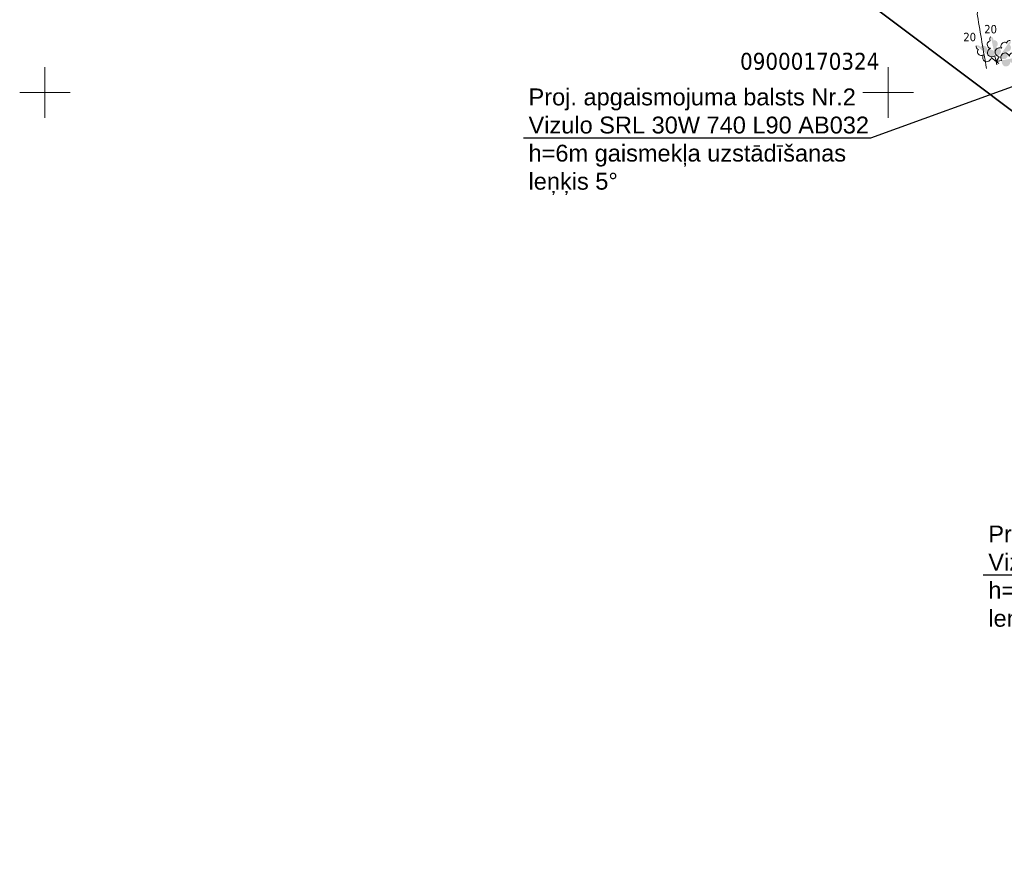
# Model space of a CAD drawing. Header units: metres. Extents: x 479801 to 960259, y 275948 to 557431.
# Tile 16 of 48: x 483298 to 483357, y 276105 to 276154. Entities that reach past the tile are written whole.
import ezdxf

# ---------------------------------------------------------------- set-up
doc = ezdxf.new("R2010")
doc.units = ezdxf.units.M
doc.linetypes.add('ADTI_0', pattern=[2, 1, 1])
for name, color, linetype, lineweight in [('APGR_SARK_####_####_#', 1, 'ADTI_0', 35), ('GEOD_ELEM_####_####_#', 7, 'ADTI_0', 35), ('rob', 7, 'Continuous', 0), ('ROBZ_PROJ_####_TKST_#', 5, 'Continuous', 9), ('TERT_ELEM_####_####_#', 3, 'ADTI_0', 9), ('vadi', 1, 'Continuous', 0)]:
    doc.layers.add(name, color=color, linetype=linetype, lineweight=lineweight)
doc.layers.add('HIDG_PLIN_####_####_#', color=7, linetype='ADTI_0', lineweight=9, true_color=0x0000f0)
doc.layers.add('TERT_DIAM_####_TKST_#', color=7, linetype='ADTI_0', lineweight=9, true_color=0x00e100)
doc.styles.get("Standard").update_dxf_attribs({"font": 'wromlats.shx'})
doc.styles.add('Tahoma_05_LB', font='tahoma.ttf', dxfattribs={"height": 0.5})
doc.styles.add('Tahoma_1_LB', font='tahoma.ttf', dxfattribs={"height": 1})
doc.dimstyles.new('ISO-25', dxfattribs={"dimtxt": 2.5, "dimasz": 2.5, "dimexe": 1.25, "dimexo": 0.625, "dimtad": 1, "dimtxsty": 'Standard', "dimcen": 2.5, "dimadec": 0, "dimazin": 0, "dimtfac": 1, "dimtmove": 0, "dimatfit": 3, "dimfxl": 1, "dimarcsym": 0})

# ---------------------------------------------------------------- blocks, each defined once
blk = doc.blocks.new('LAPUKO')
at = {"layer": 'TERT_ELEM_####_####_#', "linetype": 'Continuous', "lineweight": 9, "true_color": 0x00e100}
h = blk.add_hatch(color=92, dxfattribs=at)
edge = h.paths.add_edge_path()
edge.add_line((0, 1.5), (0, 0.347))
edge.add_ellipse((0.09, 0.593), major_axis=(-0.307, 0.095), ratio=0.814445, start_angle=87.72962, end_angle=270)
edge.add_ellipse((0.128, 1.055), major_axis=(0.039, -0.212), ratio=0.861323, start_angle=0, end_angle=180)
edge.add_line((0.09, 1.268), (0.089, 1.269))
edge.add_ellipse((0, 1.35), major_axis=(0, -0.15), ratio=0.707107, start_angle=57.04945, end_angle=179.78359)
at = {"layer": 'TERT_ELEM_####_####_#', "color": 92, "linetype": 'Continuous', "lineweight": 9, "true_color": 0x00e100}
for p, q in [((0, 0.347), (0, 0)), ((0, 0), (0.2, 0))]:
    blk.add_line(p, q, dxfattribs=at)
at = {"layer": 'TERT_ELEM_####_####_#', "color": 92, "linetype": 'Continuous', "lineweight": 9, "true_color": 0x00e100, "extrusion": (0, 0, -1)}
for centre, major_axis, ratio, start_param, end_param in [((-0.128, 1.055), (-0.039, -0.212), 0.861323, 0, 3.141593), ((0, 1.35), (0, -0.15), 0.707107, 0.995701, 3.137816)]:
    blk.add_ellipse(centre, major_axis=major_axis, ratio=ratio, start_param=start_param, end_param=end_param, dxfattribs=at)
at = {"layer": 'TERT_ELEM_####_####_#', "color": 92, "linetype": 'Continuous', "lineweight": 9, "true_color": 0x00e100}
blk.add_ellipse((-0.09, 0.593), major_axis=(0.307, 0.095), ratio=0.814445, start_param=1.570796, end_param=4.752015, dxfattribs=at)
blk = doc.blocks.new('KRUSTS')
at = {"layer": 'GEOD_ELEM_####_####_#', "color": 7, "linetype": 'Continuous', "lineweight": 9}
for p, q in [((0, 1.5), (0, 0)), ((-1.5, 0), (0, 0)), ((0, 0), (0, -1.5)), ((0, 0), (1.5, 0))]:
    blk.add_line(p, q, dxfattribs=at)

msp = doc.modelspace()

# ---------------------------------------------------------------- linework, layer by layer
at = {"layer": 'APGR_SARK_####_####_#'}
msp.add_lwpolyline([(483309.66739, 276174.31501), (483311.85206, 276183.11445), (483369.70939, 276139.60912), (483381.08438, 276130.59084), (483405.39463, 276103.04907), (483489.58986, 275965.66643), (483488.64648, 275958.34382)], dxfattribs=at)
at = {"layer": 'HIDG_PLIN_####_####_#'}
msp.add_open_spline([(483357.11683, 276157.7766), (483356.79665, 276157.21729), (483356.47647, 276156.65797), (483356.15629, 276156.09866), (483356.11836, 276156.03241), (483356.07626, 276155.9685), (483356.03024, 276155.90746), (483355.98222, 276155.84376), (483355.93226, 276155.78178), (483355.88261, 276155.71948), (483355.782, 276155.59323), (483355.67752, 276155.47061), (483355.57606, 276155.34449), (483355.4813, 276155.2267), (483355.4039, 276155.1045), (483355.34369, 276154.95636), (483355.28756, 276154.81827), (483355.26885, 276154.67633), (483355.29252, 276154.53776), (483355.47015, 276153.49822), (483355.64778, 276152.45868), (483355.82541, 276151.41914)], degree=3, knots=[0, 0, 0, 0, 0.27924612, 0.27924612, 0.27924612, 0.31232172, 0.31232172, 0.31232172, 0.34684497, 0.34684497, 0.34684497, 0.41679894, 0.41679894, 0.41679894, 0.48213567, 0.48213567, 0.48213567, 0.54304491, 0.54304491, 0.54304491, 1, 1, 1, 1], dxfattribs=at)

# ---------------------------------------------------------------- block references
at = {"layer": 'GEOD_ELEM_####_####_#', "color": 7, "linetype": 'Continuous', "lineweight": 9, "ltscale": 0.7, "true_color": 0xffffff}
for p in [(483300, 276150), (483350, 276150)]:
    msp.add_blockref('KRUSTS', p, dxfattribs=at)
at = {"layer": 'TERT_ELEM_####_####_#', "color": 92, "linetype": 'Continuous', "lineweight": 9, "ltscale": 0.7, "true_color": 0x00e100}
for rotation in [51.35534941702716, 11.58541321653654, 325.9165921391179, 281.1448389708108]:
    msp.add_blockref('LAPUKO', (483356.3943, 276151.82861), dxfattribs=dict(at, rotation=rotation))

# ---------------------------------------------------------------- texts
at = {"layer": 'rob', "color": 230, "linetype": 'Continuous', "char_height": 1, "width": 87.3168193, "attachment_point": 4}
for s, insert in [('{\\fArial|b0|i0|c0|p39;Proj. apgaismojuma balsts Nr.2\\PVizulo SRL 30W 740 L90 AB032\\Ph=6m gaismekļa uzstādīšanas\\Pleņķis 5%%D}', (483328.67193, 276147.07582)), ('{\\fArial|b0|i0|c0|p39;Proj. apgaismojuma balsts Nr.3\\PVizulo SRL 25W 740 L90 AB032\\Ph=6m gaismekļa uzstādīšanas\\Pleņķis 5%%D}', (483355.93634, 276121.15014))]:
    msp.add_mtext(s, dxfattribs=dict(at, insert=insert))
at = {"layer": 'ROBZ_PROJ_####_TKST_#', "style": 'Tahoma_1_LB'}
msp.add_text('09000170324', height=1, dxfattribs=at).set_placement((483341.21744, 276151.34658))
at = {"layer": 'TERT_DIAM_####_TKST_#', "style": 'Tahoma_05_LB'}
for p in [(483354.45708, 276153.03357), (483355.69486, 276153.499)]:
    msp.add_text('20', height=0.5, dxfattribs=at).set_placement(p)

# ---------------------------------------------------------------- leaders
at = {"layer": 'vadi', "color": 230, "linetype": 'Continuous', "lineweight": 0}
for points in [[(483365.07311, 276153.12714), (483348.95206, 276147.28387), (483328.37217, 276147.28496)], [(483392.33752, 276127.20145), (483376.21647, 276121.35819), (483355.63658, 276121.35928)]]:
    msp.add_leader(points, dimstyle='ISO-25', override={"dimasz": 1.5, "dimtad": 0}, dxfattribs=at)

doc.saveas('drawing.dxf')
